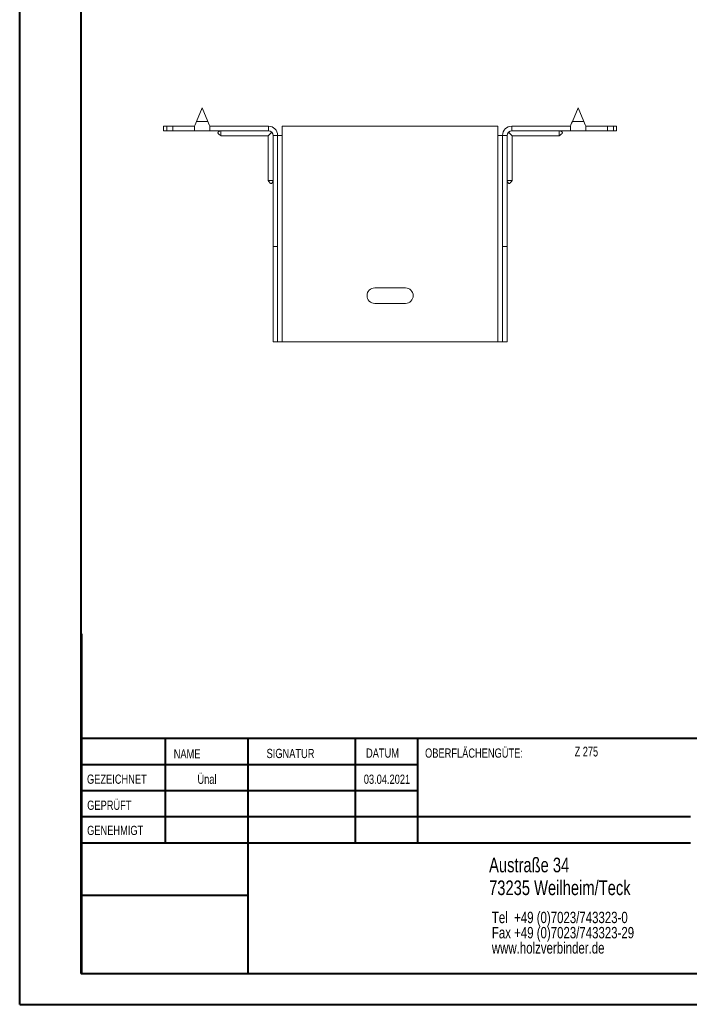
# Model space of a CAD drawing. Header units: millimetres. Extents: x 0 to 210, y 0 to 297.
# Tile 1 of 6: x 0 to 109, y 0 to 160. Entities that reach past the tile are written whole.
import ezdxf

# ---------------------------------------------------------------- set-up
doc = ezdxf.new("R2010")
doc.units = ezdxf.units.MM
doc.styles.add('SLDTEXTSTYLE0', font='TXT', dxfattribs={"width": 0.75})
doc.styles.add('SLDTEXTSTYLE2', font='TXT', dxfattribs={"width": 0.7})

# ---------------------------------------------------------------- blocks, each defined once
blk = doc.blocks.new('SW_NOTE_0')
at = {"color": 0, "linetype": 'Continuous', "lineweight": 0, "char_height": 1.8521, "attachment_point": 1, "style": 'SLDTEXTSTYLE0'}
for s, insert in [('Tel  +49 (0)7023/743323-0', (0, 2.39)), ('Fax +49 (0)7023/743323-29', (0, -0.08)), ('www.holzverbinder.de', (0, -2.55))]:
    blk.add_mtext(s, dxfattribs=dict(at, insert=insert))

msp = doc.modelspace()

# ---------------------------------------------------------------- linework, layer by layer
at = {"color": 7, "linetype": 'Continuous', "lineweight": 40}
for p, q in [((0.08, 0.21), (0.08, 297.21)), ((10.08, 5.21), (10.08, 292.21)), ((10.11, 60.37), (10.11, 5.12)), ((205.08, 43.37), (10.11, 43.37)), ((23.71, 43.37), (23.71, 26.37)), ((37.1, 43.37), (37.1, 5.12)), ((54.51, 43.37), (54.51, 26.37)), ((64.71, 26.37), (64.71, 43.37)), ((64.71, 39.1), (10.11, 39.1)), ((64.71, 34.87), (10.11, 34.87)), ((108.91, 30.62), (10.11, 30.62)), ((108.91, 26.37), (10.11, 26.37)), ((37.1, 17.87), (10.11, 17.87)), ((10.11, 13.71), (10.08, 13.71)), ((10.11, 9.46), (10.08, 9.46)), ((10.08, 5.21), (205.08, 5.21)), ((0.08, 0.21), (210.08, 0.21))]:
    msp.add_line(p, q, dxfattribs=at)
at = {"color": 7, "linetype": 'Continuous', "lineweight": 15}
for p, q in [((29.69, 145.74), (28.76, 143.49)), ((30.63, 143.49), (29.69, 145.74)), ((90.69, 145.74), (89.76, 143.49)), ((91.63, 143.49), (90.69, 145.74)), ((23.44, 142.74), (23.44, 141.99)), ((23.44, 142.74), (23.94, 142.74)), ((23.94, 142.74), (23.94, 141.99)), ((23.94, 142.74), (24.94, 142.74)), ((24.94, 141.99), (24.94, 142.74)), ((28.44, 142.74), (24.94, 142.74)), ((28.44, 142.74), (28.44, 141.99)), ((28.76, 143.49), (30.63, 143.49)), ((30.94, 141.99), (30.94, 142.74)), ((40.44, 142.74), (30.94, 142.74)), ((40.44, 141.99), (40.44, 142.74)), ((42.69, 141.24), (42.69, 142.74)), ((77.69, 142.74), (42.69, 142.74)), ((77.69, 142.74), (77.69, 141.24)), ((79.94, 141.99), (79.94, 142.74)), ((79.94, 142.74), (89.44, 142.74)), ((89.44, 142.74), (89.44, 141.99)), ((89.76, 143.49), (91.63, 143.49)), ((91.94, 141.99), (91.94, 142.74)), ((91.94, 142.74), (95.44, 142.74)), ((95.44, 141.99), (95.44, 142.74)), ((95.44, 142.74), (96.44, 142.74)), ((96.44, 141.99), (96.44, 142.74)), ((96.44, 142.74), (96.94, 142.74)), ((96.94, 141.99), (96.94, 142.74)), ((23.94, 141.99), (23.44, 141.99)), ((24.94, 141.99), (23.94, 141.99)), ((28.44, 141.99), (24.94, 141.99)), ((28.44, 141.99), (30.94, 141.99)), ((40.44, 141.99), (30.94, 141.99)), ((32.74, 141.19), (40.39, 141.19)), ((40.39, 141.19), (40.39, 133.93)), ((41.19, 141.24), (41.94, 141.24)), ((41.19, 123.24), (41.19, 141.24)), ((41.94, 123.24), (41.94, 141.24)), ((41.94, 141.24), (42.69, 141.24)), ((42.69, 107.74), (42.69, 141.24)), ((77.69, 141.24), (77.69, 107.74)), ((77.69, 141.24), (78.44, 141.24)), ((79.19, 141.24), (78.44, 141.24)), ((78.44, 123.24), (78.44, 141.24)), ((79.19, 123.24), (79.19, 141.24)), ((79.94, 141.99), (89.44, 141.99)), ((79.99, 141.19), (87.64, 141.19)), ((79.99, 133.93), (79.99, 141.19)), ((89.44, 141.99), (91.94, 141.99)), ((91.94, 141.99), (95.44, 141.99)), ((96.44, 141.99), (95.44, 141.99)), ((96.94, 141.99), (96.44, 141.99)), ((41.94, 123.24), (41.19, 123.24)), ((41.19, 107.74), (41.19, 123.24)), ((41.94, 107.74), (41.94, 123.24)), ((78.44, 123.24), (79.19, 123.24)), ((78.44, 107.74), (78.44, 123.24)), ((79.19, 107.74), (79.19, 123.24)), ((62.69, 116.49), (57.69, 116.49)), ((57.69, 113.99), (62.69, 113.99)), ((41.94, 107.74), (41.19, 107.74)), ((41.94, 107.74), (42.69, 107.74)), ((42.69, 107.74), (77.69, 107.74)), ((77.69, 107.74), (78.44, 107.74)), ((78.44, 107.74), (79.19, 107.74))]:
    msp.add_line(p, q, dxfattribs=at)
at = {"color": 7, "linetype": 'Continuous', "lineweight": 0}
for p, q in [((64.71, 39.12), (10.11, 39.12)), ((23.71, 5.21), (23.71, 5.12)), ((54.51, 5.21), (54.51, 5.12))]:
    msp.add_line(p, q, dxfattribs=at)
at = {"color": 7, "linetype": 'Continuous', "lineweight": 15, "flags": 128}
for points in [[(28.76, 143.49), (28.65, 143.23), (28.54, 142.98), (28.44, 142.74)], [(30.94, 142.74), (30.85, 142.98), (30.74, 143.23), (30.63, 143.49)], [(89.76, 143.49), (89.65, 143.23), (89.54, 142.98), (89.44, 142.74)], [(91.94, 142.74), (91.85, 142.98), (91.74, 143.23), (91.63, 143.49)], [(40.39, 141.19), (40.41, 141.21), (40.46, 141.26), (40.55, 141.35), (40.67, 141.46), (40.81, 141.61), (40.97, 141.77)], [(79.41, 141.77), (79.58, 141.61), (79.72, 141.46), (79.84, 141.35), (79.92, 141.26), (79.98, 141.21), (79.99, 141.19)]]:
    msp.add_lwpolyline(points, dxfattribs=at)
at = {"color": 7, "linetype": 'Continuous', "lineweight": 15}
for centre, radius, start, end in [((40.44, 141.24), 1.5, 0, 90), ((79.94, 141.24), 1.5, 90, 180), ((40.44, 141.24), 0.75, 0, 90), ((79.94, 141.24), 0.75, 90, 180), ((57.69, 115.24), 1.25, 90, 270), ((62.69, 115.24), 1.25, 270, 90)]:
    msp.add_arc(centre, radius, start, end, dxfattribs=at)
for points, knots in [([(32.74, 141.99), (32.61, 141.95), (32.45, 141.9), (32.3, 141.79), (32.27, 141.75), (32.25, 141.71), (32.24, 141.69), (32.24, 141.66), (32.25, 141.63), (32.31, 141.53), (32.5, 141.4), (32.66, 141.27), (32.75, 141.18)], [0, 0, 0, 0, 0.312857, 0.368954, 0.414537, 0.434313, 0.452962, 0.471427, 0.490673, 0.534327, 0.719229, 1, 1, 1, 1]), ([(32.74, 141.99), (32.74, 141.91), (32.74, 141.72), (32.74, 141.45), (32.74, 141.26), (32.74, 141.18), (32.74, 141.2), (32.74, 141.2)], [0, 0, 0, 0, 0.1769983, 0.4375308, 0.6980749, 0.9586171, 1, 1, 1, 1]), ([(87.64, 141.18), (87.73, 141.27), (87.87, 141.39), (88.04, 141.51), (88.11, 141.58), (88.14, 141.63), (88.15, 141.66), (88.15, 141.69), (88.14, 141.71), (88.12, 141.75), (88.09, 141.79), (87.94, 141.9), (87.78, 141.95), (87.64, 141.99)], [0, 0, 0, 0, 0.280626, 0.412835, 0.465948, 0.509579, 0.528815, 0.547271, 0.565911, 0.585676, 0.631236, 0.687304, 1, 1, 1, 1]), ([(87.64, 141.99), (87.64, 141.91), (87.64, 141.72), (87.64, 141.45), (87.64, 141.26), (87.64, 141.18), (87.64, 141.2), (87.64, 141.2)], [0, 0, 0, 0, 0.1769983, 0.4375308, 0.6980749, 0.9586171, 1, 1, 1, 1]), ([(40.39, 133.93), (40.47, 133.84), (40.59, 133.7), (40.71, 133.53), (40.78, 133.46), (40.83, 133.43), (40.87, 133.43), (40.89, 133.43), (40.92, 133.43), (40.95, 133.45), (40.99, 133.48), (41.1, 133.64), (41.15, 133.79), (41.19, 133.93)], [0, 0, 0, 0, 0.280624, 0.412833, 0.465946, 0.509578, 0.528814, 0.547269, 0.565909, 0.585677, 0.631236, 0.687301, 1, 1, 1, 1]), ([(40.4, 133.93), (40.41, 133.93), (40.42, 133.93), (40.58, 133.93), (40.8, 133.93), (41.02, 133.93), (41.14, 133.93), (41.19, 133.93)], [0, 0, 0, 0, 0.217784, 0.478085, 0.738382, 0.867315, 1, 1, 1, 1]), ([(79.19, 133.93), (79.24, 133.79), (79.29, 133.64), (79.4, 133.48), (79.44, 133.45), (79.47, 133.43), (79.5, 133.43), (79.52, 133.43), (79.56, 133.43), (79.66, 133.49), (79.78, 133.69), (79.92, 133.84), (80, 133.93)], [0, 0, 0, 0, 0.31286, 0.368954, 0.414537, 0.434314, 0.452964, 0.471429, 0.490675, 0.534329, 0.719231, 1, 1, 1, 1]), ([(79.99, 133.93), (79.98, 133.93), (79.97, 133.93), (79.81, 133.93), (79.59, 133.93), (79.37, 133.93), (79.25, 133.93), (79.19, 133.93)], [0, 0, 0, 0, 0.217784, 0.478085, 0.738382, 0.867315, 1, 1, 1, 1])]:
    msp.add_open_spline(points, degree=3, knots=knots, dxfattribs=at)

# ---------------------------------------------------------------- block references
at = {"color": 7, "linetype": 'Continuous', "lineweight": 0}
msp.add_blockref('SW_NOTE_0', (76.7, 12.85), dxfattribs=at)

# ---------------------------------------------------------------- texts
for s, insert, char_height, attachment_point, style in [('NAME', (25.07, 41.62), 1.5, 1, 'SLDTEXTSTYLE0'), ('SIGNATUR', (40.14, 41.68), 1.5, 1, 'SLDTEXTSTYLE0'), ('DATUM', (56.28, 41.74), 1.5, 1, 'SLDTEXTSTYLE0'), ('OBERFLÄCHENGÜTE:', (65.86, 41.74), 1.5, 1, 'SLDTEXTSTYLE0'), ('Z 275', (90.14, 42.03), 1.587, 1, 'SLDTEXTSTYLE2'), ('GEZEICHNET', (11, 37.51), 1.5, 1, 'SLDTEXTSTYLE0'), ('Ünal', (30.47, 37.5), 1.499, 2, 'SLDTEXTSTYLE0'), ('03.04.2021', (59.68, 37.5), 1.499, 2, 'SLDTEXTSTYLE0'), ('GEPRÜFT', (11.03, 33.28), 1.5, 1, 'SLDTEXTSTYLE0'), ('GENEHMIGT', (11.02, 29.19), 1.5, 1, 'SLDTEXTSTYLE0'), ('Austraße 34', (76.25, 24.02), 2.3813, 1, 'SLDTEXTSTYLE0'), ('73235 Weilheim/Teck', (76.25, 20.32), 2.3813, 1, 'SLDTEXTSTYLE0')]:
    msp.add_mtext(s, dxfattribs=dict(at, insert=insert, char_height=char_height, attachment_point=attachment_point, style=style))

doc.saveas('drawing.dxf')
